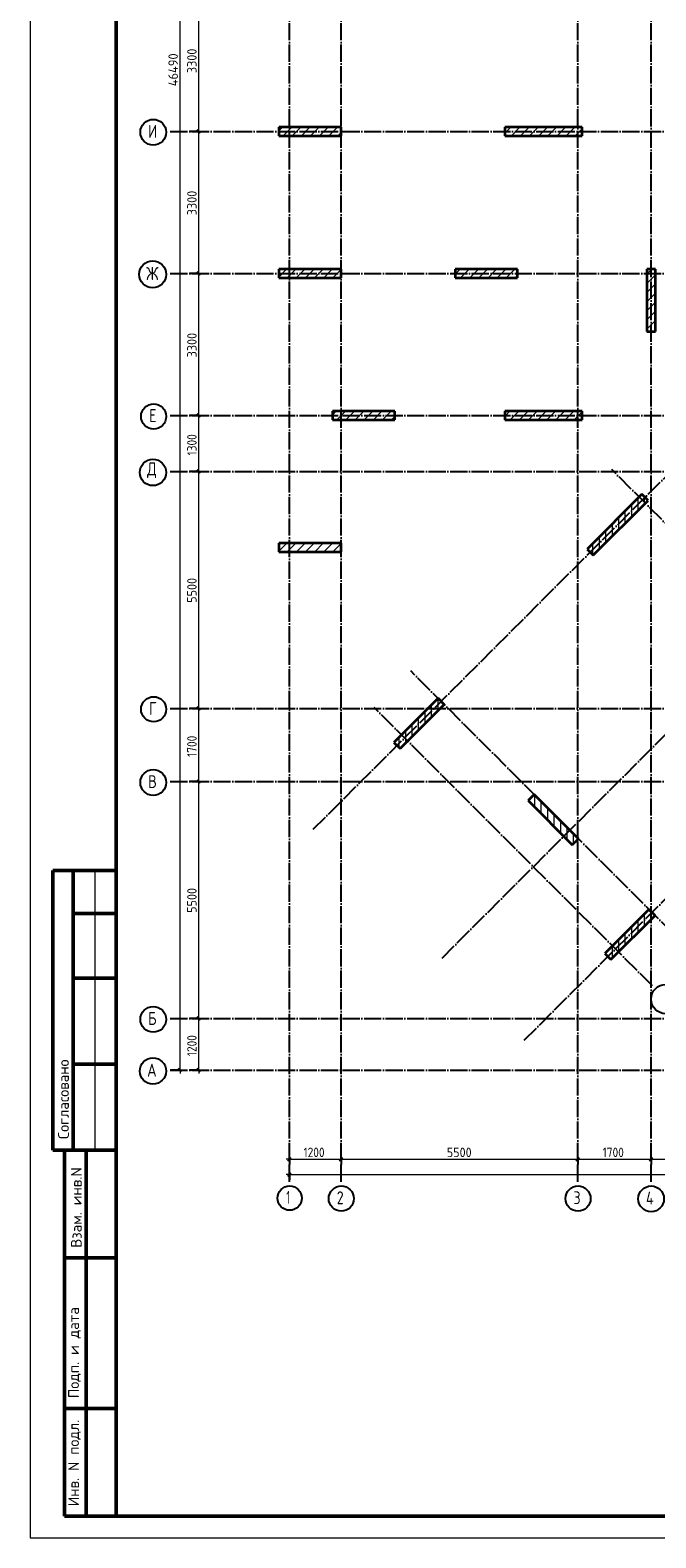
# Model space of a CAD drawing. Header units: millimetres. Extents: x -49773 to 2322955, y -3321 to 58485.
# Tile 55 of 256: x 261450 to 275988, y -915 to 34096. Entities that reach past the tile are written whole.
import ezdxf

# ---------------------------------------------------------------- set-up
doc = ezdxf.new("R2010")
doc.units = ezdxf.units.MM
doc.linetypes.add('______11', pattern=[500, 400, -50, 0, -50])
doc.linetypes.add('______5', pattern=[1100, 800, -100, 100, -100])
doc.layers.add('Standard', color=7, linetype='Continuous', lineweight=25)
doc.layers.add('Размерная линия_ общее', color=7, linetype='Continuous', lineweight=13)
doc.layers.add('Осевая линия_ общее', color=7, linetype='______5', lineweight=13, true_color=0xa0a0a0)
doc.styles.add('ISOCPEUR', font='txt')

msp = doc.modelspace()

# ---------------------------------------------------------------- linework, layer by layer
at = {"color": 7, "linetype": 'Continuous', "lineweight": 35, "transparency": 33554687}
for p, q in [((268676.6, 31844.9), (267226.6, 31844.9)), ((267226.6, 31844.9), (267226.6, 31644.9)), ((267226.6, 31644.9), (268676.6, 31644.9)), ((268676.6, 31644.9), (268676.6, 31844.9)), ((274276.6, 31844.9), (272476.6, 31844.9)), ((272476.6, 31844.9), (272476.6, 31644.9)), ((272476.6, 31644.9), (274276.6, 31644.9)), ((274276.6, 31644.9), (274276.6, 31844.9)), ((268676.6, 28544.9), (267226.6, 28544.9)), ((267226.6, 28544.9), (267226.6, 28344.9)), ((268676.6, 28344.9), (268676.6, 28544.9)), ((272776.6, 28544.9), (271326.6, 28544.9)), ((271326.6, 28544.9), (271326.6, 28344.9)), ((272776.6, 28344.9), (272776.6, 28544.9)), ((275776.6, 28544.9), (275776.6, 27094.9)), ((275976.6, 28544.9), (275776.6, 28544.9)), ((275976.6, 27094.9), (275976.6, 28544.9)), ((267226.6, 28344.9), (268676.6, 28344.9)), ((271326.6, 28344.9), (272776.6, 28344.9)), ((275776.6, 27094.9), (275976.6, 27094.9)), ((269926.6, 25244.9), (268476.6, 25244.9)), ((268476.6, 25244.9), (268476.6, 25044.9)), ((269926.6, 25044.9), (269926.6, 25244.9)), ((274276.6, 25244.9), (272476.6, 25244.9)), ((272476.6, 25244.9), (272476.6, 25044.9)), ((274276.6, 25044.9), (274276.6, 25244.9)), ((268476.6, 25044.9), (269926.6, 25044.9)), ((272476.6, 25044.9), (274276.6, 25044.9)), ((275665.6, 23317.3), (274392.8, 22044.6)), ((274534.2, 21903.1), (275807, 23175.9)), ((275807, 23175.9), (275665.6, 23317.3)), ((268676.6, 22184.9), (267226.6, 22184.9)), ((267226.6, 22184.9), (267226.6, 21984.9)), ((268676.6, 21984.9), (268676.6, 22184.9)), ((267226.6, 21984.9), (268676.6, 21984.9)), ((274392.8, 22044.6), (274534.2, 21903.1)), ((270928, 18579.7), (269902.7, 17554.4)), ((271069.4, 18438.3), (270928, 18579.7)), ((270044.1, 17413), (271069.4, 18438.3)), ((269902.7, 17554.4), (270044.1, 17413)), ((273162.7, 16345), (273021.3, 16203.6)), ((273021.3, 16203.6), (274046.6, 15178.2)), ((274188, 15319.7), (273162.7, 16345)), ((274046.6, 15178.2), (274188, 15319.7)), ((275828.2, 13679.5), (274802.9, 12654.2)), ((275969.6, 13538.1), (275828.2, 13679.5)), ((274944.3, 12512.8), (275969.6, 13538.1)), ((274802.9, 12654.2), (274944.3, 12512.8))]:
    msp.add_line(p, q, dxfattribs=at)
at = {"color": 253, "linetype": '______11', "lineweight": 18, "true_color": 0xababab, "transparency": 33554687}
for p, q in [((267226.6, 31756.6), (267314.9, 31844.9)), ((267539.2, 31644.9), (267739.2, 31844.9)), ((267963.4, 31644.9), (268163.4, 31844.9)), ((268387.7, 31644.9), (268587.7, 31844.9)), ((272630.3, 31644.9), (272830.3, 31844.9)), ((273054.6, 31644.9), (273254.6, 31844.9)), ((273478.9, 31644.9), (273678.9, 31844.9)), ((273903.1, 31644.9), (274103.1, 31844.9)), ((267226.6, 28362.5), (267409, 28544.9)), ((267633.3, 28344.9), (267833.3, 28544.9)), ((268057.5, 28344.9), (268257.5, 28544.9)), ((268481.8, 28344.9), (268676.6, 28539.7)), ((271451.7, 28344.9), (271651.6, 28544.9)), ((271875.9, 28344.9), (272075.9, 28544.9)), ((272300.2, 28344.9), (272500.2, 28544.9)), ((272724.4, 28344.9), (272776.6, 28397.1)), ((275776.6, 28427.2), (275894.3, 28544.9)), ((275776.6, 28003), (275976.6, 28203)), ((275776.6, 27578.7), (275976.6, 27778.7)), ((275776.6, 27154.5), (275976.6, 27354.5)), ((268575.9, 25044.9), (268775.9, 25244.9)), ((269000.2, 25044.9), (269200.2, 25244.9)), ((269424.4, 25044.9), (269624.4, 25244.9)), ((272476.6, 25127.2), (272594.3, 25244.9)), ((272818.6, 25044.9), (273018.6, 25244.9)), ((273242.8, 25044.9), (273442.8, 25244.9)), ((273667.1, 25044.9), (273867.1, 25244.9)), ((274091.4, 25044.9), (274276.6, 25230.2)), ((269848.7, 25044.9), (269926.6, 25122.8)), ((275576.6, 22945.6), (275576.6, 23228.4)), ((275276.6, 22645.6), (275276.6, 22928.4)), ((274976.6, 22345.6), (274976.6, 22628.4)), ((267226.6, 21998.6), (267413, 22184.9)), ((267637.2, 21984.9), (267837.3, 22184.9)), ((268061.5, 21984.9), (268261.5, 22184.9)), ((268485.8, 21984.9), (268676.6, 22175.8)), ((274676.6, 22045.6), (274676.6, 22328.4)), ((270776.6, 18145.6), (270776.6, 18428.4)), ((270476.6, 17845.6), (270476.6, 18128.4)), ((270176.6, 17545.6), (270176.6, 17828.4)), ((273176.6, 16048.2), (273176.6, 16331.1)), ((273476.6, 15748.2), (273476.6, 16031.1)), ((273776.6, 15448.2), (273776.6, 15731.1)), ((274076.6, 15208.3), (274076.6, 15431.1)), ((275576.6, 13145.1), (275576.6, 13427.9)), ((275876.6, 13445.1), (275876.6, 13631.1)), ((275276.6, 12845.1), (275276.6, 13127.9)), ((274976.6, 12545.1), (274976.6, 12827.9))]:
    msp.add_line(p, q, dxfattribs=at)
at = {"color": 253, "linetype": '______5', "lineweight": 18, "true_color": 0xababab, "transparency": 33554687}
for p, q in [((267327, 31644.9), (267527, 31844.9)), ((267751.3, 31644.9), (267951.3, 31844.9)), ((268175.6, 31644.9), (268375.6, 31844.9)), ((268599.8, 31644.9), (268676.6, 31721.7)), ((272476.6, 31703.3), (272618.2, 31844.9)), ((272842.5, 31644.9), (273042.5, 31844.9)), ((273266.7, 31644.9), (273466.7, 31844.9)), ((273691, 31644.9), (273891, 31844.9)), ((274115.3, 31644.9), (274276.6, 31806.3)), ((267421.1, 28344.9), (267621.1, 28544.9)), ((267845.4, 28344.9), (268045.4, 28544.9)), ((268269.7, 28344.9), (268469.7, 28544.9)), ((271326.6, 28432), (271439.5, 28544.9)), ((271663.8, 28344.9), (271863.8, 28544.9)), ((272088, 28344.9), (272288, 28544.9)), ((272512.3, 28344.9), (272712.3, 28544.9)), ((275776.6, 28215.1), (275976.6, 28415.1)), ((275776.6, 27790.8), (275976.6, 27990.8)), ((275776.6, 27366.6), (275976.6, 27566.6)), ((275929.2, 27094.9), (275976.6, 27142.3)), ((268476.6, 25157.8), (268563.8, 25244.9)), ((268788, 25044.9), (268988, 25244.9)), ((269212.3, 25044.9), (269412.3, 25244.9)), ((269636.6, 25044.9), (269836.6, 25244.9)), ((272606.4, 25044.9), (272806.4, 25244.9)), ((273030.7, 25044.9), (273230.7, 25244.9)), ((273455, 25044.9), (273655, 25244.9)), ((273879.2, 25044.9), (274079.2, 25244.9)), ((275726.6, 23095.6), (275726.6, 23256.3)), ((275126.6, 22495.6), (275126.6, 22778.4)), ((275426.6, 22795.6), (275426.6, 23078.4)), ((274826.6, 22195.6), (274826.6, 22478.4)), ((267425.1, 21984.9), (267625.1, 22184.9)), ((267849.4, 21984.9), (268049.4, 22184.9)), ((268273.6, 21984.9), (268473.6, 22184.9)), ((274526.6, 21910.7), (274526.6, 22178.4)), ((270926.6, 18295.6), (270926.6, 18578.4)), ((270626.6, 17995.6), (270626.6, 18278.4)), ((270326.6, 17695.6), (270326.6, 17978.4)), ((270026.6, 17430.4), (270026.6, 17678.4)), ((273026.6, 16198.2), (273026.6, 16208.9)), ((273326.6, 15898.2), (273326.6, 16181.1)), ((273626.6, 15598.2), (273626.6, 15881.1)), ((273926.6, 15298.2), (273926.6, 15581.1)), ((275726.6, 13295.1), (275726.6, 13577.9)), ((275126.6, 12695.1), (275126.6, 12977.9)), ((275426.6, 12995.1), (275426.6, 13277.9)), ((274826.6, 12630.4), (274826.6, 12677.9))]:
    msp.add_line(p, q, dxfattribs=at)
at = {"layer": 'Standard', "color": 7, "linetype": 'Continuous', "lineweight": 50, "transparency": 33554687}
for p, q in [((263449.7, 14584.7), (261976.6, 14584.7)), ((261976.6, 14584.7), (261976.6, 8084.7)), ((261976.6, 14584.7), (261976.6, 8084.7)), ((262449.7, 14584.7), (262449.7, 8084.7)), ((263449.7, 13584.7), (262449.7, 13584.7)), ((263449.7, 12084.7), (262449.7, 12084.7)), ((263449.7, 10084.7), (262449.7, 10084.7)), ((261449.7, 8084.7), (261455.9, 8084.7)), ((261976.6, 8084.7), (263449.7, 8084.7)), ((262249.7, -415.3), (262249.7, 8084.7)), ((262249.7, -415.3), (262249.7, 8084.7)), ((262749.7, -415.3), (262749.7, 8084.7)), ((262249.7, 5584.7), (263449.7, 5584.7)), ((262249.7, 2084.7), (263449.7, 2084.7)), ((263449.7, -415.3), (262249.7, -415.3))]:
    msp.add_line(p, q, dxfattribs=at)
at = {"layer": 'Standard', "color": 7, "linetype": 'Continuous', "lineweight": 13, "transparency": 33554687}
msp.add_line((262949.7, 14584.7), (262949.7, 8084.7), dxfattribs=at)
msp.add_lwpolyline([(261449.7, -915.3), (303449.7, -915.3), (303449.7, 58484.7), (261449.7, 58484.7), (261449.7, -915.3)], close=True, dxfattribs=at)
at = {"layer": 'Standard', "color": 7, "linetype": 'Continuous', "lineweight": 50, "transparency": 33554687}
msp.add_lwpolyline([(263449.7, 57984.7), (302949.7, 57984.7), (302949.7, -415.3), (263449.7, -415.3), (263449.7, 57984.7)], close=True, dxfattribs=at)
at = {"layer": 'Осевая линия_ общее', "color": 253, "linetype": '______11', "lineweight": -3, "true_color": 0xa0a0a0, "transparency": 33554687}
for p, q in [((267476.6, 7354.9), (267476.6, 57434.9)), ((268676.6, 7354.9), (268676.6, 57434.9)), ((274176.6, 7354.9), (274176.6, 57434.9)), ((275876.6, 7354.9), (275876.6, 57434.9)), ((268028.8, 15539.2), (285190.3, 32700.6)), ((264706.6, 31744.9), (281886.6, 31744.9)), ((271019.9, 12548.1), (288181.4, 29709.6)), ((264706.6, 28444.9), (287736.6, 28444.9)), ((272929.1, 10638.9), (290090.5, 27800.4)), ((264706.6, 25144.9), (293526.6, 25144.9)), ((264706.6, 23844.9), (293526.6, 23844.9)), ((281428.5, 17427.1), (274965.5, 23890.1)), ((276754.5, 12753.2), (270291.6, 19216.1)), ((264706.6, 18344.9), (293526.6, 18344.9)), ((275906, 11904.6), (269443, 18367.6)), ((264706.6, 16644.9), (293526.6, 16644.9)), ((264706.6, 11144.9), (293526.6, 11144.9)), ((264706.6, 9944.9), (293526.6, 9944.9))]:
    msp.add_line(p, q, dxfattribs=at)
at = {"layer": 'Осевая линия_ общее', "color": 7, "linetype": 'Continuous', "lineweight": 25, "transparency": 33554687}
for centre, radius in [((264310.4, 31725.4), 298.8), ((264295.1, 28425.4), 313.4), ((264319.1, 25125.4), 292.4), ((264302.4, 23825.4), 305.8), ((264319.1, 18325.4), 292.4), ((264310.4, 16625.4), 298.8), ((276218, 11595.6), 339.6), ((264310.4, 11125.4), 298.8), ((264302.4, 9925.4), 305.8), ((267478.6, 6973.5), 281.9), ((268679.1, 6963), 292.4), ((274179.1, 6963), 292.4), ((275877.9, 6956.6), 298.8)]:
    msp.add_circle(centre, radius, dxfattribs=at)
at = {"layer": 'Размерная линия_ общее', "color": 7, "linetype": 'Continuous', "lineweight": 13, "transparency": 33554687}
for p, q in [((264932.4, 9944.9), (264932.4, 56434.9)), ((265368, 31744.9), (265368, 35044.9)), ((265368, 28444.9), (265368, 31744.9)), ((265368, 25144.9), (265368, 28444.9)), ((265368, 23844.9), (265368, 25144.9)), ((265368, 18344.9), (265368, 23844.9)), ((265368, 16644.9), (265368, 18344.9)), ((265368, 11144.9), (265368, 16644.9)), ((265368, 9944.9), (265368, 11144.9)), ((264932.4, 9944.9), (264932.4, 9869.9)), ((265368, 9944.9), (265368, 9869.9)), ((267476.6, 7876.1), (267401.6, 7876.1)), ((267476.6, 7876.1), (268676.6, 7876.1)), ((268676.6, 7876.1), (274176.6, 7876.1)), ((274176.6, 7876.1), (275876.6, 7876.1)), ((275876.6, 7876.1), (281376.6, 7876.1)), ((267476.6, 7521.3), (267401.6, 7521.3)), ((267476.6, 7521.3), (292526.6, 7521.3))]:
    msp.add_line(p, q, dxfattribs=at)
at = {"layer": 'Размерная линия_ общее', "color": 253, "linetype": 'Continuous', "lineweight": -3, "true_color": 0xa0a0a0, "transparency": 33554687}
for p, q in [((265368, 31744.9), (265243, 31744.9)), ((265368, 31744.9), (265493, 31744.9)), ((265368, 28444.9), (265243, 28444.9)), ((265368, 28444.9), (265493, 28444.9)), ((265368, 25144.9), (265243, 25144.9)), ((265368, 25144.9), (265493, 25144.9)), ((265368, 23844.9), (265243, 23844.9)), ((265368, 23844.9), (265493, 23844.9)), ((265368, 18344.9), (265243, 18344.9)), ((265368, 18344.9), (265493, 18344.9)), ((265368, 16644.9), (265243, 16644.9)), ((265368, 16644.9), (265493, 16644.9)), ((265368, 11144.9), (265243, 11144.9)), ((265368, 11144.9), (265493, 11144.9)), ((264932.4, 9944.9), (264713.6, 9944.9)), ((264932.4, 9944.9), (264807.4, 9944.9)), ((264932.4, 9944.9), (265057.4, 9944.9)), ((265368, 9944.9), (265152.8, 9944.9)), ((265368, 9944.9), (265243, 9944.9)), ((265368, 9944.9), (265493, 9944.9)), ((267476.6, 7876.1), (267476.6, 8001.1)), ((267476.6, 7876.1), (267476.6, 7751.1)), ((267476.6, 7876.1), (267476.6, 7876.1)), ((268676.6, 7876.1), (268676.6, 8001.1)), ((268676.6, 7876.1), (268676.6, 7751.1)), ((268676.6, 7876.1), (268676.6, 7876.1)), ((274176.6, 7876.1), (274176.6, 8001.1)), ((274176.6, 7876.1), (274176.6, 7751.1)), ((274176.6, 7876.1), (274176.6, 7876.1)), ((275876.6, 7876.1), (275876.6, 8001.1)), ((275876.6, 7876.1), (275876.6, 7751.1)), ((267476.6, 7521.3), (267476.6, 7646.3)), ((267476.6, 7521.3), (267476.6, 7396.3)), ((267476.6, 7521.3), (267476.6, 7441.8))]:
    msp.add_line(p, q, dxfattribs=at)
at = {"layer": 'Размерная линия_ общее', "color": 7, "linetype": 'Continuous', "lineweight": 25, "transparency": 33554687}
for p, q in [((265405.5, 31707.4), (265330.5, 31782.4)), ((265405.5, 28407.4), (265330.5, 28482.4)), ((265405.5, 25107.4), (265330.5, 25182.4)), ((265405.5, 23807.4), (265330.5, 23882.4)), ((265405.5, 18307.4), (265330.5, 18382.4)), ((265405.5, 16607.4), (265330.5, 16682.4)), ((265405.5, 11107.4), (265330.5, 11182.4)), ((264969.9, 9907.4), (264894.9, 9982.4)), ((265405.5, 9907.4), (265330.5, 9982.4)), ((267439.1, 7838.6), (267514.1, 7913.6)), ((268639.1, 7838.6), (268714.1, 7913.6)), ((274139.1, 7838.6), (274214.1, 7913.6)), ((275839.1, 7838.6), (275914.1, 7913.6)), ((267439.1, 7483.8), (267514.1, 7558.8))]:
    msp.add_line(p, q, dxfattribs=at)
at = {"layer": 'Размерная линия_ общее', "color": 253, "linetype": 'Continuous', "lineweight": -3, "true_color": 0xa0a0a0, "transparency": 33554687}
for points in [[(265368, 31744.9), (265351, 31744.9), (265351, 31744.9), (265351, 31744.9), (265351, 31744.9), (265351, 31744.9), (265351, 31744.9), (265351, 31744.9), (265351, 31744.9), (265351, 31744.9), (265351, 31744.9), (265351, 31744.9), (265351, 31744.9), (265351, 31744.9), (265351, 31744.9), (265152.8, 31744.9)], [(265368, 28444.9), (265351, 28444.9), (265351, 28444.9), (265351, 28444.9), (265351, 28444.9), (265351, 28444.9), (265351, 28444.9), (265351, 28444.9), (265351, 28444.9), (265351, 28444.9), (265351, 28444.9), (265351, 28444.9), (265351, 28444.9), (265351, 28444.9), (265351, 28444.9), (265351, 28444.9), (265351, 28444.9), (265152.8, 28444.9)], [(265368, 25144.9), (265351, 25144.9), (265351, 25144.9), (265351, 25144.9), (265351, 25144.9), (265351, 25144.9), (265351, 25144.9), (265351, 25144.9), (265351, 25144.9), (265351, 25144.9), (265351, 25144.9), (265351, 25144.9), (265351, 25144.9), (265351, 25144.9), (265351, 25144.9), (265351, 25144.9), (265351, 25144.9), (265351, 25144.9), (265351, 25144.9), (265152.8, 25144.9)], [(265368, 23844.9), (265351, 23844.9), (265351, 23844.9), (265351, 23844.9), (265351, 23844.9), (265351, 23844.9), (265351, 23844.9), (265351, 23844.9), (265351, 23844.9), (265351, 23844.9), (265351, 23844.9), (265351, 23844.9), (265351, 23844.9), (265351, 23844.9), (265351, 23844.9), (265351, 23844.9), (265351, 23844.9), (265351, 23844.9), (265351, 23844.9), (265351, 23844.9), (265351, 23844.9), (265152.8, 23844.9)], [(265368, 18344.9), (265351, 18344.9), (265351, 18344.9), (265351, 18344.9), (265351, 18344.9), (265351, 18344.9), (265351, 18344.9), (265351, 18344.9), (265351, 18344.9), (265351, 18344.9), (265351, 18344.9), (265351, 18344.9), (265351, 18344.9), (265351, 18344.9), (265351, 18344.9), (265351, 18344.9), (265351, 18344.9), (265351, 18344.9), (265351, 18344.9), (265351, 18344.9), (265351, 18344.9), (265351, 18344.9), (265351, 18344.9), (265152.8, 18344.9)], [(265368, 16644.9), (265351, 16644.9), (265351, 16644.9), (265351, 16644.9), (265351, 16644.9), (265351, 16644.9), (265351, 16644.9), (265351, 16644.9), (265351, 16644.9), (265351, 16644.9), (265351, 16644.9), (265351, 16644.9), (265351, 16644.9), (265351, 16644.9), (265351, 16644.9), (265351, 16644.9), (265351, 16644.9), (265351, 16644.9), (265351, 16644.9), (265351, 16644.9), (265351, 16644.9), (265351, 16644.9), (265351, 16644.9), (265351, 16644.9), (265351, 16644.9), (265152.8, 16644.9)], [(265368, 11144.9), (265351, 11144.9), (265351, 11144.9), (265351, 11144.9), (265351, 11144.9), (265351, 11144.9), (265351, 11144.9), (265351, 11144.9), (265351, 11144.9), (265351, 11144.9), (265351, 11144.9), (265351, 11144.9), (265351, 11144.9), (265351, 11144.9), (265351, 11144.9), (265351, 11144.9), (265351, 11144.9), (265351, 11144.9), (265351, 11144.9), (265351, 11144.9), (265351, 11144.9), (265351, 11144.9), (265351, 11144.9), (265351, 11144.9), (265351, 11144.9), (265351, 11144.9), (265351, 11144.9), (265278, 11144.9), (265278, 11144.9), (265152.8, 11144.9)], [(275876.6, 7876.1), (275876.6, 7893.1), (275876.6, 7893.1), (275876.6, 7893.1), (275876.6, 7893.1), (275876.6, 7893.1), (275876.6, 7893.1), (275876.6, 7893.1), (275876.6, 7893.1), (275876.6, 7893.1), (275876.6, 7893.1), (275876.6, 7963.3)]]:
    msp.add_lwpolyline(points, dxfattribs=at)

# ---------------------------------------------------------------- texts
at = {"layer": 'Standard', "color": 7, "linetype": 'Continuous', "lineweight": 50, "transparency": 33554687, "char_height": 250, "attachment_point": 7, "rotation": 90, "style": 'ISOCPEUR'}
for s, insert, width in [('\\A1;{\\fISOCPEUR|i0|b0;\\H250.000000;\\W1.000000;\\C7;Согласовано}\\P', (262349.7, 8346.2), 2071.875), ('\\A1;{\\fISOCPEUR|i0|b0;\\H250.000000;\\W1.000000;\\C7;Взам. инв.N}\\P', (262647.7, 5820.6), 1909.099), ('\\A1;{\\fISOCPEUR|i0|b0;\\H250.000000;\\W1.000000;\\C7;Подп. и дата}\\P', (262624.1, 2326.9), 2197.059), ('\\A1;{\\fISOCPEUR|i0|b0;\\H250.000000;\\W1.000000;\\C7;Инв. N подл.}\\P', (262624.1, -181.2), 2021.795)]:
    msp.add_mtext(s, dxfattribs=dict(at, insert=insert, width=width))
at = {"layer": 'Осевая линия_ общее', "color": 7, "linetype": 'Continuous', "lineweight": 25, "transparency": 33554687, "char_height": 300, "attachment_point": 7, "style": 'ISOCPEUR'}
for s, insert, width in [('\\W0.80;И', (264190.4, 31594.9), 359.83), ('\\W0.83;Ж', (264145.1, 28294.9), 425), ('\\W0.78;Е', (264214.1, 24994.9), 326.416), ('\\W0.82;Д', (264167.4, 23694.9), 392.649), ('\\W0.78;Г', (264214.1, 18194.9), 326.416), ('\\W0.80;В', (264190.4, 16494.9), 359.83), ('\\W0.80;Б', (264190.4, 10994.9), 359.83), ('\\W0.82;А', (264167.4, 9794.9), 392.649), ('\\W0.56;1', (267403.6, 6843), 233.333), ('\\W0.78;2', (268574.1, 6832.5), 326.407), ('\\W0.78;3', (274074.1, 6832.5), 326.407), ('\\W0.80;4', (275757.9, 6826.1), 359.839)]:
    msp.add_mtext(s, dxfattribs=dict(at, insert=insert, width=width))
at = {"layer": 'Размерная линия_ общее', "color": 7, "linetype": 'Continuous', "lineweight": 25, "transparency": 33554687, "char_height": 220, "attachment_point": 7, "rotation": 90, "style": 'ISOCPEUR'}
for s, insert, width in [('\\W0.93;3300', (265318, 33097.9), 718.087), ('\\W0.95;46490', (264882.4, 32793.9), 917.755), ('\\W0.93;3300', (265318, 29797.9), 718.087), ('\\W0.93;3300', (265318, 26497.9), 718.101), ('\\W0.87;1300', (265318, 24219.9), 666.903), ('\\W0.93;5500', (265318, 20797.9), 718.108), ('\\W0.87;1700', (265318, 17219.9), 666.903), ('\\W0.93;5500', (265318, 13597.9), 718.108), ('\\W0.87;1200', (265318, 10269.9), 666.903)]:
    msp.add_mtext(s, dxfattribs=dict(at, insert=insert, width=width))
at = {"layer": 'Размерная линия_ общее', "color": 7, "linetype": 'Continuous', "lineweight": 25, "transparency": 33554687, "char_height": 220, "attachment_point": 7, "style": 'ISOCPEUR'}
for s, insert, width in [('\\W0.87;1200', (267801.6, 7926.1), 666.903), ('\\W0.93;5500', (271129.6, 7926.1), 718.101), ('\\W0.87;1700', (274751.6, 7926.1), 666.903)]:
    msp.add_mtext(s, dxfattribs=dict(at, insert=insert, width=width))

doc.saveas('drawing.dxf')
